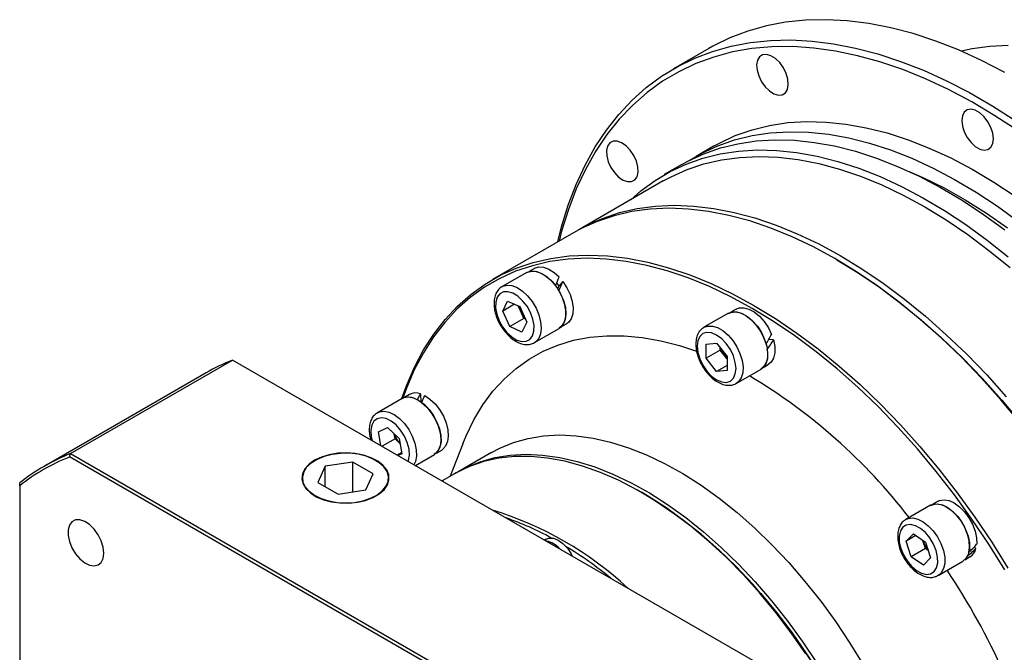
# Model space of a CAD drawing. Header units: millimetres. Extents: x 10014 to 11120, y 367 to 1148.
# Tile 5 of 8: x 10352 to 10490, y 628 to 717. Entities that reach past the tile are written whole.
import ezdxf

# ---------------------------------------------------------------- set-up
doc = ezdxf.new("R2010")
doc.units = ezdxf.units.MM
doc.layers.add('1轮廓实线层', color=7, linetype='Continuous')

msp = doc.modelspace()

# ---------------------------------------------------------------- linework, layer by layer
at = {"layer": '1轮廓实线层', "linetype": 'Continuous', "lineweight": 30}
for p, q in [((10448.38, 713.41), (10443.43, 710.55)), ((10449.06, 699.66), (10446.59, 698.23)), ((10444.61, 697.09), (10442.13, 695.66)), ((10441.99, 694.77), (10430.11, 687.91)), ((10429.37, 687.48), (10417.98, 680.91)), ((10466.37, 683.69), (10466.12, 683.84)), ((10423.86, 682.47), (10423.13, 682.05)), ((10422.8, 681.91), (10419.34, 679.91)), ((10427.88, 680.62), (10427.3, 679.95)), ((10419.41, 676.46), (10420.11, 677.87)), ((10421.08, 677.43), (10419.41, 676.46)), ((10420.11, 677.87), (10421.81, 677.09)), ((10421.9, 676.51), (10421.58, 677.2)), ((10421.81, 677.09), (10422.82, 674.91)), ((10452.23, 676.74), (10451.5, 676.32)), ((10420.42, 674.28), (10419.41, 676.46)), ((10422.4, 675.42), (10420.42, 674.28)), ((10422.4, 675.42), (10421.9, 676.51)), ((10422.63, 675.31), (10422.4, 675.42)), ((10451.17, 676.18), (10447.7, 674.18)), ((10422.12, 673.5), (10420.42, 674.28)), ((10422.82, 674.91), (10422.12, 673.5)), ((10423.89, 672.03), (10427.35, 674.03)), ((10427.64, 674.24), (10428.37, 674.67)), ((10447.7, 674.18), (10447.75, 674.2)), ((10447.16, 673.7), (10447.05, 673.57)), ((10448, 671.8), (10449.48, 671.93)), ((10448, 669.82), (10448, 671.8)), ((10449.48, 671.93), (10450.97, 670.09)), ((10449.98, 670.96), (10449.98, 671.32)), ((10457.47, 672.4), (10456.83, 672.49)), ((10449.98, 670.96), (10448, 669.82)), ((10449.48, 667.97), (10448, 669.82)), ((10450.72, 670.04), (10449.98, 670.96)), ((10450.97, 669.73), (10450.72, 670.04)), ((10450.97, 670.09), (10450.97, 668.11)), ((10358.69, 656.42), (10381.45, 669.56)), ((10456.23, 626.39), (10381.45, 669.56)), ((10450.97, 668.83), (10449.48, 667.97)), ((10456.01, 668.51), (10456.74, 668.93)), ((10377.72, 667.77), (10354.95, 654.62)), ((10450.97, 668.11), (10449.48, 667.97)), ((10452.25, 666.3), (10455.72, 668.3)), ((10406.33, 664.73), (10405.6, 664.31)), ((10407.85, 664.83), (10407.89, 663.72)), ((10405.27, 664.17), (10401.81, 662.17)), ((10401.95, 659.49), (10403.23, 660.08)), ((10402.28, 657.54), (10401.95, 659.49)), ((10403.23, 660.08), (10404.86, 658.53)), ((10404.29, 658.49), (10404.18, 659.18)), ((10404.29, 658.49), (10402.46, 657.44)), ((10404.97, 657.84), (10404.29, 658.49)), ((10404.86, 658.53), (10405.22, 656.39)), ((10413.81, 657.78), (10412.05, 653.23)), ((10358.53, 655.94), (10358.69, 656.42)), ((10358.69, 656.42), (10433.47, 613.25)), ((10405.19, 656.52), (10404.62, 656.19)), ((10405.22, 656.39), (10404.69, 656.15)), ((10407.14, 654.74), (10409.82, 656.29)), ((10410.11, 656.5), (10410.84, 656.92)), ((10417.84, 656.58), (10413.14, 653.86)), ((10433.13, 612.87), (10358.53, 655.94)), ((10393.03, 655.45), (10392.98, 655.42)), ((10394.46, 654.63), (10393.41, 652.37)), ((10398.36, 655.23), (10394.46, 654.63)), ((10394.46, 651.77), (10394.46, 654.63)), ((10401.22, 653.58), (10398.36, 655.23)), ((10398.36, 651.05), (10398.36, 655.23)), ((10401.64, 655.42), (10401.59, 655.45)), ((10400.17, 651.33), (10401.22, 653.58)), ((10412.64, 653.58), (10410.89, 652.57)), ((10351.53, 651.9), (10351.53, 652.29)), ((10351.53, 651.9), (10351.53, 565.75)), ((10393.41, 652.37), (10396.27, 650.72)), ((10396.27, 650.72), (10400.17, 651.33)), ((10439.14, 650.83), (10438.9, 650.97)), ((10479.53, 649.16), (10476.07, 647.16)), ((10480.6, 649.72), (10479.86, 649.3)), ((10476.14, 644.12), (10477.15, 645.14)), ((10477.5, 644.9), (10476.14, 644.12)), ((10477.15, 645.14), (10478.86, 643.95)), ((10425.53, 644.4), (10425.29, 644.26)), ((10476.84, 641.91), (10476.14, 644.12)), ((10478.47, 644.16), (10478.45, 644.24)), ((10478.47, 644.16), (10478.45, 644.24)), ((10478.82, 643.06), (10478.47, 644.16)), ((10478.86, 643.95), (10479.55, 641.74)), ((10478.82, 643.06), (10476.84, 641.91)), ((10479.23, 642.77), (10478.82, 643.06)), ((10485.92, 643.06), (10485.67, 643.28)), ((10478.55, 640.72), (10476.84, 641.91)), ((10479.55, 641.74), (10478.55, 640.72)), ((10480.62, 639.28), (10484.08, 641.28)), ((10484.37, 641.49), (10485.1, 641.92))]:
    msp.add_line(p, q, dxfattribs=at)
at = {"layer": '1轮廓实线层', "linetype": 'Continuous', "lineweight": 30, "flags": 128}
for points in [[(10489.98, 710.04), (10486.73, 711.72), (10483.49, 713.19), (10480.28, 714.45), (10477.1, 715.49), (10473.96, 716.31), (10470.87, 716.92), (10467.84, 717.3), (10464.87, 717.45), (10461.99, 717.39), (10459.18, 717.1), (10456.47, 716.59), (10453.86, 715.85), (10451.35, 714.9), (10448.96, 713.73), (10448.38, 713.41)], [(10427.15, 686.2), (10427.68, 688.3), (10428.62, 691.36), (10429.72, 694.25), (10430.99, 696.99), (10432.41, 699.55), (10433.99, 701.92), (10435.72, 704.11), (10437.59, 706.11), (10439.6, 707.9), (10441.74, 709.49), (10444.01, 710.88), (10446.4, 712.05), (10448.91, 713), (10451.52, 713.73), (10454.23, 714.24), (10457.04, 714.53), (10459.92, 714.6), (10462.89, 714.44), (10465.92, 714.06), (10469.01, 713.45), (10472.15, 712.63), (10475.33, 711.59), (10478.54, 710.33), (10481.78, 708.86), (10485.03, 707.19), (10488.28, 705.31), (10491.53, 703.23)], [(10491.85, 701.82), (10488.6, 703.95), (10485.35, 705.88), (10482.09, 707.61), (10478.85, 709.12), (10475.63, 710.43), (10472.44, 711.52), (10469.29, 712.39), (10466.19, 713.04), (10463.15, 713.46), (10460.17, 713.66), (10457.26, 713.63), (10454.44, 713.38), (10451.72, 712.91), (10449.09, 712.2), (10446.57, 711.28), (10444.16, 710.14), (10441.87, 708.79), (10439.71, 707.22), (10437.69, 705.44), (10435.8, 703.47), (10434.06, 701.29), (10432.47, 698.93), (10431.04, 696.38), (10429.76, 693.66), (10428.65, 690.77), (10427.7, 687.72), (10427.33, 686.3)], [(10490.47, 713.8), (10487.89, 713.69), (10485.4, 713.35), (10483.88, 713.02)], [(10459.26, 709.88), (10458.87, 710.68), (10458.35, 711.41), (10457.75, 711.99), (10457.12, 712.39), (10456.5, 712.57), (10455.95, 712.53), (10455.51, 712.25), (10455.22, 711.77), (10455.1, 711.12), (10455.16, 710.35), (10455.4, 709.54), (10455.79, 708.73), (10456.31, 708.01), (10456.91, 707.43), (10457.54, 707.03), (10458.16, 706.84), (10458.71, 706.89), (10459.14, 707.17), (10459.43, 707.65), (10459.55, 708.3), (10459.49, 709.07), (10459.26, 709.88)], [(10488.39, 700.7), (10488.3, 701.48), (10488.03, 702.29), (10487.62, 703.09), (10487.09, 703.79), (10486.48, 704.35), (10485.84, 704.71), (10485.24, 704.86), (10484.7, 704.77), (10484.29, 704.46), (10484.02, 703.94), (10483.93, 703.27), (10484.02, 702.49), (10484.29, 701.68), (10484.7, 700.88), (10485.24, 700.18), (10485.84, 699.62), (10486.48, 699.26), (10487.09, 699.11), (10487.62, 699.2), (10488.03, 699.51), (10488.3, 700.03), (10488.39, 700.7)], [(10449.06, 699.66), (10449.87, 700.1), (10452.11, 701.15), (10454.47, 701.98), (10456.93, 702.59), (10459.49, 702.97), (10462.14, 703.13), (10464.87, 703.06), (10467.66, 702.77), (10470.52, 702.26), (10473.44, 701.52), (10476.39, 700.57), (10479.37, 699.39), (10482.38, 698.01), (10485.4, 696.41), (10488.43, 694.62), (10491.44, 692.63)], [(10445.61, 697.63), (10447.4, 698.68), (10449.64, 699.72), (10452, 700.55), (10454.46, 701.16), (10457.02, 701.54), (10459.66, 701.7), (10462.39, 701.63), (10465.19, 701.34), (10468.05, 700.83), (10470.96, 700.09), (10473.91, 699.14), (10476.9, 697.96), (10479.91, 696.58), (10482.93, 694.99), (10485.95, 693.19), (10488.97, 691.2), (10491.97, 689.01)], [(10437.34, 699.11), (10436.75, 699.72), (10436.12, 700.15), (10435.49, 700.37), (10434.93, 700.36), (10434.47, 700.12), (10434.15, 699.67), (10434, 699.05), (10434.03, 698.3), (10434.24, 697.48), (10434.61, 696.68), (10435.11, 695.94), (10435.7, 695.32), (10436.33, 694.89), (10436.95, 694.67), (10437.51, 694.68), (10437.97, 694.92), (10438.29, 695.37), (10438.44, 696), (10438.41, 696.74), (10438.2, 697.56), (10437.83, 698.36), (10437.34, 699.11)], [(10444.61, 697.09), (10445.42, 697.53), (10447.66, 698.58), (10450.02, 699.41), (10452.48, 700.01), (10455.04, 700.4), (10457.68, 700.56), (10460.41, 700.49), (10463.21, 700.2), (10466.07, 699.69), (10468.98, 698.95), (10471.93, 697.99), (10474.92, 696.82), (10477.93, 695.44), (10480.95, 693.84), (10483.97, 692.05), (10486.99, 690.05), (10489.99, 687.87)], [(10437.4, 692.12), (10438.82, 693.37), (10440.82, 694.84), (10442.94, 696.1), (10445.19, 697.15), (10447.54, 697.98), (10450, 698.59), (10452.56, 698.97), (10455.21, 699.13), (10457.94, 699.06), (10460.73, 698.77), (10463.59, 698.26), (10466.51, 697.52), (10469.46, 696.57), (10472.45, 695.39), (10475.45, 694.01), (10478.48, 692.41), (10481.5, 690.62), (10484.51, 688.63), (10487.51, 686.44), (10490.48, 684.08)], [(10441.99, 694.77), (10443.07, 695.35), (10445.33, 696.37), (10447.7, 697.17), (10450.18, 697.74), (10452.75, 698.09), (10455.41, 698.21), (10458.15, 698.1), (10460.96, 697.77), (10463.83, 697.21), (10466.75, 696.43), (10469.71, 695.42), (10472.7, 694.2), (10475.71, 692.77), (10478.74, 691.13), (10481.76, 689.28), (10484.77, 687.24), (10487.76, 685), (10490.72, 682.59)], [(10476.62, 696.06), (10478.48, 695.25), (10481.45, 693.79), (10484.43, 692.12), (10487.41, 690.25), (10490.37, 688.19)], [(10492.1, 660.8), (10489.44, 663.99), (10486.7, 667.05), (10483.89, 669.96), (10481.02, 672.71), (10478.1, 675.3), (10475.14, 677.72), (10472.15, 679.95), (10469.14, 681.99), (10466.11, 683.84), (10463.09, 685.48), (10460.08, 686.92), (10457.09, 688.14), (10454.13, 689.14), (10451.21, 689.92), (10448.34, 690.48), (10445.53, 690.82), (10442.79, 690.92), (10440.13, 690.8), (10437.56, 690.45), (10435.08, 689.88), (10432.71, 689.08), (10430.45, 688.07), (10429.37, 687.48)], [(10429.74, 687.69), (10431.19, 688.5), (10433.45, 689.51), (10435.82, 690.31), (10438.3, 690.88), (10440.87, 691.23), (10443.53, 691.35), (10446.27, 691.24), (10449.08, 690.91), (10451.95, 690.35), (10454.87, 689.57), (10457.83, 688.57), (10460.82, 687.35), (10463.83, 685.91), (10466.86, 684.27), (10469.88, 682.42), (10472.89, 680.38), (10475.88, 678.15), (10478.84, 675.73), (10481.76, 673.14), (10484.63, 670.39), (10487.44, 667.48), (10490.18, 664.42)], [(10405.24, 664.15), (10405.89, 665.97), (10407.01, 668.57), (10408.29, 671), (10409.72, 673.24), (10411.31, 675.3), (10413.04, 677.16), (10414.92, 678.81), (10416.93, 680.26), (10419.06, 681.5), (10421.32, 682.51), (10423.69, 683.31), (10426.17, 683.88), (10428.74, 684.23), (10431.4, 684.35), (10434.14, 684.24), (10436.95, 683.91), (10439.82, 683.35), (10442.74, 682.57), (10445.7, 681.57), (10448.7, 680.35), (10451.71, 678.91), (10454.73, 677.27), (10457.75, 675.42), (10460.76, 673.38), (10463.75, 671.15), (10466.72, 668.73), (10469.64, 666.14), (10472.51, 663.39), (10475.32, 660.48), (10478.06, 657.42), (10480.72, 654.23), (10483.29, 650.91), (10485.77, 647.48), (10488.14, 643.94), (10490.4, 640.32)], [(10489.98, 640.06), (10487.73, 643.67), (10485.37, 647.19), (10482.91, 650.6), (10480.34, 653.91), (10477.7, 657.08), (10474.97, 660.13), (10472.17, 663.02), (10469.32, 665.77), (10466.41, 668.34), (10463.46, 670.75), (10460.49, 672.97), (10457.49, 675), (10454.48, 676.84), (10451.47, 678.47), (10448.48, 679.9), (10445.5, 681.12), (10442.55, 682.12), (10439.65, 682.89), (10436.79, 683.45), (10434, 683.78), (10431.27, 683.89), (10428.62, 683.77), (10426.06, 683.42), (10423.59, 682.85), (10421.23, 682.06), (10418.99, 681.05), (10416.86, 679.82), (10414.86, 678.38), (10412.99, 676.73), (10411.27, 674.88), (10409.69, 672.83), (10408.26, 670.6), (10406.99, 668.19), (10405.88, 665.6), (10405.38, 664.22)], [(10466.37, 683.69), (10469.37, 681.86), (10472.37, 679.83), (10475.34, 677.6), (10478.29, 675.2), (10481.2, 672.62), (10484.05, 669.88), (10486.85, 666.99), (10489.58, 663.94), (10492.22, 660.76)], [(10423.86, 682.47), (10423.88, 682.49), (10424.47, 682.67), (10425.15, 682.64), (10425.88, 682.38), (10426.63, 681.91), (10427.35, 681.26)], [(10422.8, 681.91), (10422.9, 681.96), (10423.5, 682.12), (10424.19, 682.05), (10424.93, 681.77), (10425.67, 681.28), (10426.38, 680.61), (10427.03, 679.8), (10427.56, 678.89), (10427.97, 677.93), (10428.22, 676.97), (10428.29, 676.07), (10428.2, 675.27), (10427.93, 674.61), (10427.52, 674.14), (10427.35, 674.03)], [(10422.91, 681.92), (10423.31, 682.05), (10423.98, 682.06), (10424.7, 681.84), (10425.45, 681.41), (10426.17, 680.79), (10426.84, 680.02)], [(10419.32, 679.9), (10419.43, 679.96), (10420.04, 680.12), (10420.72, 680.05), (10421.46, 679.77), (10422.21, 679.28), (10422.92, 678.61), (10423.56, 677.8), (10424.1, 676.89), (10424.5, 675.93), (10424.75, 674.97), (10424.83, 674.07), (10424.73, 673.27), (10424.47, 672.61), (10424.05, 672.14), (10423.88, 672.02)], [(10427.35, 680), (10427.04, 680.38), (10427, 680.42)], [(10427.88, 680.62), (10428.45, 679.74), (10428.89, 678.79), (10429.18, 677.83), (10429.3, 676.91), (10429.25, 676.08), (10429.03, 675.39), (10428.64, 674.87), (10428.37, 674.67)], [(10418.41, 676.92), (10418.58, 676.03), (10418.91, 675.11), (10419.4, 674.23), (10420.01, 673.45), (10420.69, 672.83), (10421.4, 672.39), (10422.09, 672.19), (10422.72, 672.22), (10423.23, 672.48), (10423.6, 672.97), (10423.81, 673.64), (10423.82, 674.45), (10423.66, 675.34), (10423.32, 676.26), (10422.83, 677.14), (10422.22, 677.92), (10421.54, 678.54), (10420.83, 678.98), (10420.14, 679.18), (10419.52, 679.15), (10419, 678.88), (10418.63, 678.4), (10418.43, 677.73), (10418.41, 676.92)], [(10427.31, 679.31), (10427.77, 678.37), (10428.09, 677.41), (10428.25, 676.48), (10428.23, 675.63), (10428.04, 674.91), (10427.69, 674.35), (10427.33, 674.07)], [(10452.23, 676.74), (10452.64, 676.91), (10453.29, 676.94), (10454.01, 676.75), (10454.76, 676.35), (10455.49, 675.75), (10456.16, 675), (10456.75, 674.12), (10457.21, 673.18)], [(10451.17, 676.18), (10451.67, 676.36), (10452.34, 676.36), (10453.07, 676.14), (10453.82, 675.71), (10454.54, 675.09), (10455.21, 674.32), (10455.78, 673.44), (10456.23, 672.49), (10456.53, 671.52), (10456.65, 670.6), (10456.61, 669.76), (10456.4, 669.06), (10456.02, 668.53), (10455.72, 668.3)], [(10451.19, 676.14), (10451.49, 676.27), (10452.12, 676.35), (10452.83, 676.2), (10453.58, 675.84), (10454.31, 675.28), (10455, 674.55), (10455.6, 673.7), (10456.09, 672.76), (10456.43, 671.8)], [(10447.75, 674.2), (10448.21, 674.36), (10448.88, 674.36), (10449.6, 674.14), (10450.35, 673.71), (10451.08, 673.09), (10451.75, 672.32), (10452.32, 671.44), (10452.76, 670.49), (10453.06, 669.52), (10453.19, 668.6), (10453.15, 667.76), (10452.93, 667.06), (10452.56, 666.53), (10452.29, 666.32)], [(10413.81, 657.78), (10414.27, 658.91), (10415.38, 661.18), (10416.64, 663.27), (10418.05, 665.18), (10419.61, 666.9), (10421.3, 668.41), (10423.14, 669.72), (10425.1, 670.81), (10427.17, 671.69), (10429.36, 672.35), (10431.65, 672.79), (10434.03, 673), (10436.49, 672.99), (10439.03, 672.75), (10441.62, 672.29), (10444.27, 671.61), (10446.66, 670.82)], [(10447.13, 672.89), (10446.85, 672.28), (10446.76, 671.52), (10446.85, 670.66), (10447.13, 669.74), (10447.56, 668.84), (10448.12, 668.02), (10448.78, 667.32), (10449.48, 666.81), (10450.19, 666.51), (10450.84, 666.44), (10451.41, 666.62), (10451.84, 667.02), (10452.11, 667.62), (10452.21, 668.38), (10452.11, 669.25), (10451.84, 670.16), (10451.41, 671.06), (10450.84, 671.89), (10450.19, 672.58), (10449.48, 673.1), (10448.78, 673.4), (10448.12, 673.46), (10447.56, 673.29), (10447.13, 672.89)], [(10457.47, 672.4), (10457.65, 671.46), (10457.65, 670.6), (10457.48, 669.86), (10457.15, 669.28), (10456.74, 668.93)], [(10450.97, 669.76), (10450.89, 669.84), (10450.72, 670.04)], [(10405.27, 664.17), (10405.53, 664.29), (10406.17, 664.38), (10406.88, 664.25), (10407.62, 663.9), (10408.36, 663.35), (10409.06, 662.64), (10409.67, 661.79), (10410.17, 660.86), (10410.53, 659.9), (10410.73, 658.95), (10410.75, 658.07), (10410.6, 657.31), (10410.29, 656.71), (10409.83, 656.29), (10409.82, 656.29)], [(10408.45, 664.58), (10409.19, 664.09), (10409.9, 663.42), (10410.54, 662.61), (10411.07, 661.7), (10411.47, 660.74), (10411.7, 659.78), (10411.77, 658.89), (10411.66, 658.1), (10411.39, 657.46), (10410.96, 657), (10410.84, 656.92)], [(10408.01, 663.6), (10408.73, 662.96), (10409.38, 662.17), (10409.94, 661.28), (10410.36, 660.32), (10410.63, 659.36), (10410.73, 658.45), (10410.66, 657.64), (10410.41, 656.97), (10410.01, 656.47), (10409.8, 656.32)], [(10401.81, 662.17), (10402.07, 662.29), (10402.7, 662.38), (10403.41, 662.25), (10404.15, 661.9), (10404.89, 661.35), (10405.59, 660.64), (10406.2, 659.79), (10406.7, 658.86), (10407.06, 657.9), (10407.26, 656.95), (10407.29, 656.07), (10407.14, 655.31), (10406.93, 654.86)], [(10406.12, 655.33), (10406.17, 655.47), (10406.3, 656.21), (10406.25, 657.06), (10406.01, 657.97), (10405.61, 658.88), (10405.07, 659.72), (10404.43, 660.45), (10403.73, 661), (10403.02, 661.34), (10402.35, 661.46), (10401.76, 661.33), (10401.3, 660.97), (10401, 660.41), (10400.87, 659.67), (10400.92, 658.82), (10401.05, 658.25)], [(10417.84, 656.58), (10418.99, 657.19), (10420.94, 657.99), (10423, 658.56), (10425.16, 658.91), (10427.41, 659.04), (10429.73, 658.93), (10432.13, 658.6), (10434.58, 658.04), (10437.08, 657.25), (10439.61, 656.25), (10442.17, 655.03), (10444.73, 653.6), (10447.29, 651.97), (10449.83, 650.14), (10452.35, 648.13), (10454.83, 645.95), (10457.25, 643.59), (10459.62, 641.08), (10461.9, 638.43), (10464.11, 635.65), (10466.22, 632.75), (10468.22, 629.75), (10470.11, 626.66)], [(10392.98, 655.48), (10392.2, 654.92), (10391.62, 654.29), (10391.28, 653.6), (10391.19, 652.89), (10391.35, 652.18), (10391.75, 651.5), (10392.38, 650.89), (10393.21, 650.35), (10394.21, 649.93), (10395.33, 649.63), (10396.54, 649.47), (10397.78, 649.45), (10399, 649.58), (10400.15, 649.84), (10401.18, 650.24), (10402.06, 650.74), (10402.74, 651.34), (10403.2, 652.01), (10403.42, 652.71), (10403.39, 653.43), (10403.11, 654.12), (10402.59, 654.77), (10401.86, 655.35), (10400.94, 655.83), (10399.87, 656.19), (10398.7, 656.42), (10397.47, 656.51), (10396.23, 656.46), (10395.04, 656.26), (10393.94, 655.93), (10392.98, 655.48)], [(10403.16, 653.88), (10402.72, 654.54), (10402.07, 655.14), (10401.22, 655.65), (10400.21, 656.05), (10399.08, 656.32), (10397.87, 656.46), (10396.65, 656.45), (10395.45, 656.3), (10394.33, 656.02), (10393.33, 655.61), (10392.5, 655.09), (10391.86, 654.49), (10391.44, 653.83), (10391.27, 653.13), (10391.34, 652.42), (10391.65, 651.74), (10392.2, 651.11), (10392.96, 650.55), (10393.9, 650.09), (10394.97, 649.76), (10396.14, 649.55), (10397.36, 649.48), (10398.58, 649.56), (10399.75, 649.78), (10400.81, 650.13), (10401.73, 650.59), (10402.48, 651.16), (10403.01, 651.79), (10403.3, 652.48), (10403.36, 653.18), (10403.16, 653.88)], [(10462.04, 628.26), (10459.98, 631.21), (10457.82, 634.06), (10455.57, 636.77), (10453.24, 639.36), (10450.85, 641.79), (10448.4, 644.06), (10445.9, 646.16), (10443.37, 648.08), (10440.81, 649.81), (10438.25, 651.34), (10435.69, 652.66), (10433.15, 653.78), (10430.63, 654.67), (10428.15, 655.34), (10425.73, 655.79), (10423.36, 656.01), (10421.07, 656), (10418.87, 655.77), (10416.76, 655.3), (10414.76, 654.61), (10412.87, 653.7), (10412.64, 653.58)], [(10412.89, 653.72), (10414.29, 654.47), (10416.24, 655.27), (10418.3, 655.85), (10420.46, 656.2), (10422.7, 656.32), (10425.03, 656.21), (10427.43, 655.88), (10429.88, 655.32), (10432.38, 654.54), (10434.91, 653.53), (10437.46, 652.31), (10440.03, 650.89), (10442.59, 649.26), (10445.13, 647.43), (10447.65, 645.42), (10450.12, 643.23), (10452.55, 640.88), (10454.91, 638.37), (10457.2, 635.72), (10459.41, 632.94), (10461.52, 630.04), (10463.52, 627.04)], [(10439.14, 650.83), (10441.05, 649.68), (10443.58, 647.96), (10446.1, 646.05), (10448.58, 643.96), (10451.02, 641.71), (10453.4, 639.29), (10455.71, 636.73), (10457.94, 634.03), (10460.09, 631.2), (10462.13, 628.27), (10464.06, 625.24), (10465.88, 622.13), (10467.57, 618.96), (10469.12, 615.73), (10470.53, 612.47), (10471.79, 609.19), (10472.89, 605.9), (10473.84, 602.63), (10474.62, 599.38), (10475.23, 596.18), (10475.66, 593.03), (10475.93, 589.95), (10476.01, 586.96)], [(10463.11, 626.77), (10461.12, 629.75), (10459.03, 632.63), (10456.84, 635.39), (10454.56, 638.03), (10452.21, 640.52), (10449.8, 642.86), (10447.34, 645.03), (10444.84, 647.03), (10442.32, 648.84), (10439.77, 650.46), (10439.14, 650.83)], [(10479.53, 649.16), (10479.86, 649.3), (10480.5, 649.37)], [(10479.56, 649.12), (10479.67, 649.18), (10480.28, 649.33), (10480.97, 649.26), (10481.7, 648.96), (10482.45, 648.46), (10483.15, 647.78), (10483.79, 646.96), (10484.32, 646.05), (10484.7, 645.09), (10484.94, 644.14), (10484.99, 643.25), (10484.88, 642.46)], [(10480.5, 649.37), (10481.21, 649.21), (10481.96, 648.84), (10482.7, 648.28), (10483.39, 647.55), (10483.99, 646.69), (10484.48, 645.76), (10484.82, 644.79), (10485, 643.85), (10485.01, 642.98), (10484.85, 642.24), (10484.52, 641.65), (10484.08, 641.28)], [(10480.6, 649.72), (10480.82, 649.83), (10481.44, 649.93), (10482.15, 649.82), (10482.89, 649.48), (10483.63, 648.94), (10484.32, 648.23), (10484.94, 647.39), (10485.44, 646.47), (10485.8, 645.5), (10486, 644.56), (10486.03, 643.68)], [(10363.35, 642.41), (10363.26, 643.25), (10362.98, 644.14), (10362.55, 645.01), (10361.99, 645.79), (10361.34, 646.43), (10360.66, 646.88), (10359.98, 647.11), (10359.37, 647.09), (10358.87, 646.84), (10358.51, 646.37), (10358.33, 645.71), (10358.33, 644.92), (10358.51, 644.05), (10358.87, 643.16), (10359.37, 642.33), (10359.98, 641.61), (10360.66, 641.06), (10361.34, 640.72), (10361.99, 640.61), (10362.55, 640.75), (10362.98, 641.11), (10363.26, 641.68), (10363.35, 642.41)], [(10476.74, 646.44), (10476.14, 646.37), (10475.65, 646.05), (10475.31, 645.53), (10475.14, 644.82), (10475.16, 643.99), (10475.36, 643.09), (10475.73, 642.18), (10476.25, 641.31), (10476.87, 640.56), (10477.57, 639.97), (10478.28, 639.58), (10478.96, 639.42), (10479.56, 639.5), (10480.05, 639.81), (10480.39, 640.34), (10480.56, 641.04), (10480.54, 641.87), (10480.34, 642.78), (10479.97, 643.69), (10479.45, 644.55), (10478.83, 645.31), (10478.13, 645.9), (10477.42, 646.28), (10476.74, 646.44)], [(10476.09, 647.17), (10476.39, 647.3), (10477.04, 647.37)], [(10477.04, 647.37), (10477.75, 647.21), (10478.49, 646.84), (10479.23, 646.28), (10479.92, 645.55), (10480.53, 644.69), (10481.01, 643.76), (10481.35, 642.79), (10481.54, 641.85), (10481.54, 640.98), (10481.38, 640.24), (10481.05, 639.65), (10480.62, 639.28)], [(10425.53, 644.4), (10425.92, 644.54), (10426.54, 644.52), (10427.2, 644.26), (10427.87, 643.78), (10428.5, 643.12), (10429.03, 642.33), (10429.2, 642)]]:
    msp.add_lwpolyline(points, dxfattribs=at)
at = {"layer": '1轮廓实线层', "linetype": 'Continuous', "lineweight": 30}
for centre, radius, start, end in [((10424.83, 677.88), 3.24, 192.9711, 205.0031), ((10425.1, 677.98), 3.53, 204.6413, 222.5527), ((10453.49, 672.27), 3.55, 198.4437, 218.7856), ((10454.25, 670.31), 2.45, 306.2551, 17.3505), ((10391.52, 643.86), 27.61, 111.3827, 119.9845), ((10413.28, 598.76), 79.81, 37.5711, 59.2512), ((10406.14, 661.89), 2.45, 58.7374, 97.6515), ((10407.2, 663.11), 1.84, 69.4291, 118.2285), ((10407.57, 660.24), 3.53, 198.1715, 222.5724), ((10368.72, 630.77), 27.54, 111.3753, 128.6354), ((10368.59, 630.43), 27.42, 111.5287, 128.482), ((10403.37, 601.18), 49.5, 47.1995, 72.8059), ((10406.52, 608.75), 40.87, 61.1871, 70.8864), ((10424.91, 640.88), 3.3, 40.2544, 79.751), ((10424.93, 640.91), 3.25, 41.5821, 78.4233), ((10481.84, 645.24), 3.53, 197.7018, 221.4381), ((10398.03, 594.05), 57.86, 50.7829, 58.4588), ((10484.18, 643.44), 1.79, 301.2777, 347.6952), ((10397.56, 584.1), 101.18, 14.931, 33.5449)]:
    msp.add_arc(centre, radius, start, end, dxfattribs=at)
for centre, major_axis, ratio, start_param, end_param in [((10425.08, 677.97), (3.29, 7.05), 0.099417, 5.053597, 5.242994), ((10426.12, 678.57), (2.22, 4.75), 0.099417, 4.978427, 5.053597), ((10426.12, 678.57), (3.29, 7.05), 0.099417, 4.8642, 5.053597), ((10453.44, 672.24), (4.81, 7.13), 0.320047, 4.865106, 5.054503), ((10454.48, 672.84), (4.81, 7.13), 0.320047, 4.67571, 4.865106), ((10407.54, 660.23), (1.87, 6.13), 0.229726, 0.793971, 0.983368), ((10408.58, 660.83), (1.87, 6.13), 0.229726, 0.983368, 1.172765), ((10481.81, 645.22), (6.49, 6.13), 0.461288, 4.750064, 4.939461), ((10482.85, 645.82), (6.49, 6.13), 0.461288, 4.560667, 4.750064)]:
    msp.add_ellipse(centre, major_axis=major_axis, ratio=ratio, start_param=start_param, end_param=end_param, dxfattribs=at)
for points, knots in [([(10419.32, 679.88), (10419.28, 679.86), (10419.03, 679.75), (10418.7, 679.37), (10418.37, 678.77), (10418.18, 678.02), (10418.2, 677.45), (10418.21, 677.14)], [0, 0, 0, 0, 0.0491733, 0.2753771, 0.5004445, 0.7351202, 1, 1, 1, 1]), ([(10418.21, 677.14), (10418.23, 676.98), (10418.28, 676.52), (10418.49, 675.73), (10418.89, 674.81), (10419.41, 673.95), (10420.04, 673.18), (10420.74, 672.54), (10421.5, 672.06), (10422.26, 671.78), (10422.97, 671.74), (10423.52, 671.82), (10423.78, 671.99), (10423.86, 672.05)], [0, 0, 0, 0, 0.0551133, 0.1579138, 0.2603305, 0.3625916, 0.4651357, 0.5683698, 0.6728534, 0.778785, 0.8709711, 0.9590572, 1, 1, 1, 1]), ([(10447.78, 674.19), (10447.68, 674.14), (10447.43, 674.03), (10447.26, 673.82), (10447.16, 673.7)], [0, 0, 0, 0, 0.41725, 1, 1, 1, 1]), ([(10447.05, 673.57), (10446.97, 673.45), (10446.77, 673.13), (10446.59, 672.5), (10446.53, 671.69), (10446.64, 670.8), (10446.91, 669.87), (10447.32, 668.96), (10447.86, 668.1), (10448.5, 667.35), (10449.21, 666.73), (10449.98, 666.27), (10450.74, 666.03), (10451.44, 666.01), (10451.97, 666.12), (10452.21, 666.3), (10452.29, 666.35)], [0, 0, 0, 0, 0.04495, 0.118394, 0.194713, 0.273691, 0.353084, 0.432216, 0.51127, 0.590581, 0.670489, 0.751413, 0.833409, 0.90406, 0.97185, 1, 1, 1, 1]), ([(10401.82, 662.16), (10401.64, 662.05), (10401.29, 661.81), (10400.93, 661.24), (10400.7, 660.55), (10400.64, 659.75), (10400.7, 658.99), (10400.84, 658.51), (10400.89, 658.34)], [0, 0, 0, 0, 0.163215, 0.334961, 0.511668, 0.698043, 0.891239, 1, 1, 1, 1]), ([(10476.11, 647.16), (10475.96, 647.07), (10475.62, 646.87), (10475.26, 646.35), (10475, 645.69), (10474.9, 644.91), (10474.96, 644.04), (10475.18, 643.11), (10475.56, 642.19), (10476.06, 641.31), (10476.68, 640.53), (10477.37, 639.86), (10478.13, 639.36), (10478.89, 639.06), (10479.6, 638.98), (10480.19, 639.05), (10480.49, 639.23), (10480.61, 639.31)], [0, 0, 0, 0, 0.050269, 0.114441, 0.17979, 0.248639, 0.320408, 0.393047, 0.465476, 0.53776, 0.61021, 0.683092, 0.756807, 0.831566, 0.897286, 0.959879, 1, 1, 1, 1])]:
    msp.add_open_spline(points, degree=3, knots=knots, dxfattribs=at)

doc.saveas('drawing.dxf')
